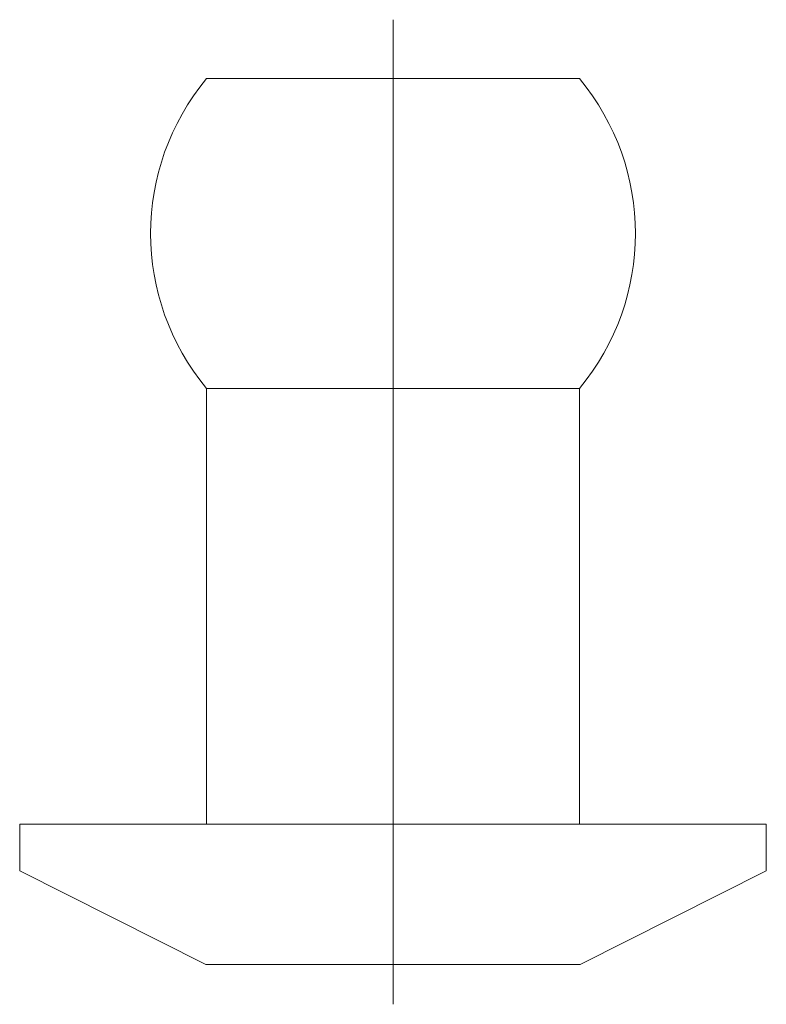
# Model space of a CAD drawing. Header units: millimetres. Extents: x 10199 to 83623, y 33714 to 105138.
# Tile 12 of 41: x 61801 to 61809, y 71058 to 71068. Entities that reach past the tile are written whole.
import ezdxf

# ---------------------------------------------------------------- set-up
doc = ezdxf.new("R2010")
doc.units = ezdxf.units.MM
doc.layers.add('узл_dwg', color=7, linetype='Continuous', lineweight=9, true_color=0x767676)

# ---------------------------------------------------------------- blocks, each defined once
blk = doc.blocks.new('узл_dwg__U11-3022287-5_14 Примыкание шахты')
at = {"lineweight": 9}
for p, q in [((61805.103, 71057.698), (61805.103, 71068.259)), ((61807.103, 71067.627), (61803.103, 71067.627))]:
    blk.add_line(p, q, dxfattribs=at)
at = {"lineweight": 9, "flags": 128}
blk.add_lwpolyline([(61803.103, 71059.628), (61803.103, 71064.304), (61807.103, 71064.304), (61807.103, 71059.628)], dxfattribs=at)
blk.add_lwpolyline([(61801.098, 71059.628), (61801.098, 71059.128), (61803.096, 71058.123), (61807.11, 71058.123), (61809.107, 71059.128), (61809.107, 71059.628)], close=True, dxfattribs=at)
at = {"lineweight": 9}
for start, end in [(140.2849, 219.7151), (320.2849, 39.7151)]:
    blk.add_arc((61805.103, 71065.965), 2.6, start, end, dxfattribs=at)
blk = doc.blocks.new('узл_dwg-3022285-5_14 Примыкание шахты')
blk.add_blockref('узл_dwg__U11-3022287-5_14 Примыкание шахты', (0, 0))

msp = doc.modelspace()

# ---------------------------------------------------------------- block references
at = {"layer": 'узл_dwg', "color": 253, "true_color": 0x999999}
msp.add_blockref('узл_dwg-3022285-5_14 Примыкание шахты', (0, 0), dxfattribs=at)

doc.saveas('drawing.dxf')
